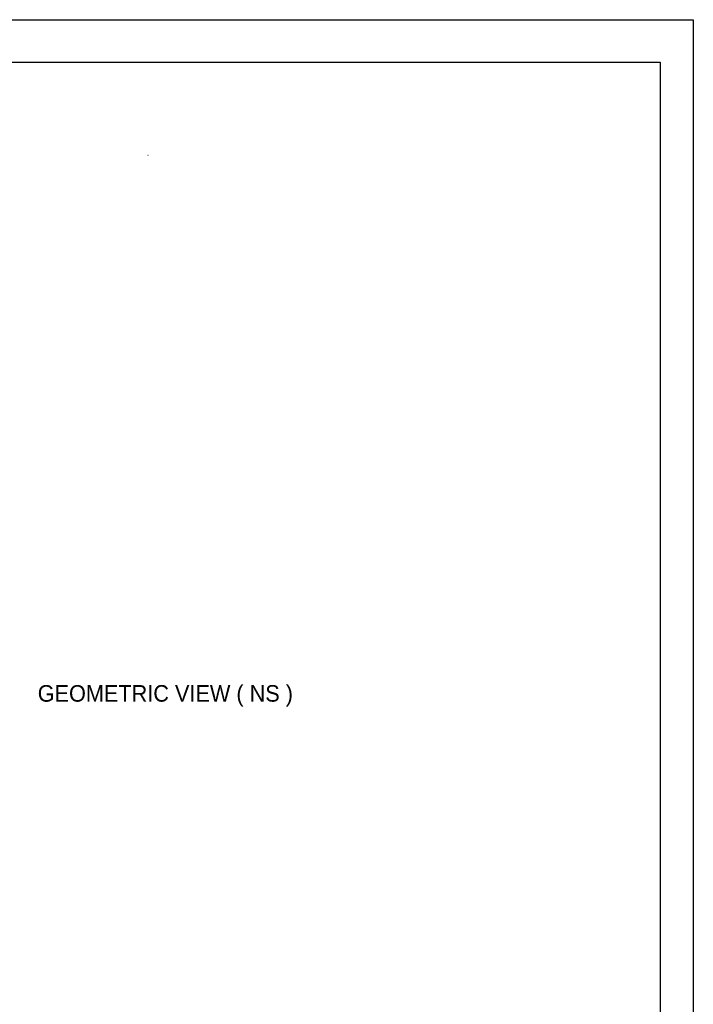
# Model space of a CAD drawing. Header units: millimetres. Extents: x 0 to 3370, y -35 to 2376.
# Tile 24 of 24: x 2795 to 3364, y 1544 to 2376. Entities that reach past the tile are written whole.
import ezdxf

# ---------------------------------------------------------------- set-up
doc = ezdxf.new("R2010")
doc.units = ezdxf.units.MM
doc.layers.add('ATA-TEXT', color=7, linetype='Continuous')
doc.styles.get("Standard").update_dxf_attribs({"font": 'gulim.ttc'})

# ---------------------------------------------------------------- blocks, each defined once
blk = doc.blocks.new('ata-Border-A1-002')
at = {"color": 253, "ltscale": 0.5}
for p, q in [((0, 594), (841, 594)), ((841, 594), (841, 0))]:
    blk.add_line(p, q, dxfattribs=at)
for p, q in [((7, 585), (834, 585)), ((834, 585), (834, 9))]:
    blk.add_line(p, q)

msp = doc.modelspace()

# ---------------------------------------------------------------- linework, layer by layer
msp.add_arc((2903.1511758, 2261.1307127), 0.25, 60, 120)
for major_axis, start_param, end_param in [((-0.125, 0.2165064), 5.4977871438, 6.2831853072), ((0.125, 0.2165064), 0, 0.7853981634)]:
    msp.add_ellipse((2903.1511758, 2261.1307127), major_axis=major_axis, ratio=0.5773502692, start_param=start_param, end_param=end_param)

# ---------------------------------------------------------------- block references
at = {"xscale": 4, "yscale": 4, "zscale": 4}
msp.add_blockref('ata-Border-A1-002', (0, 0), dxfattribs=at)

# ---------------------------------------------------------------- texts
at = {"layer": 'ATA-TEXT', "insert": (2809.9716885, 1795.5075837), "char_height": 14, "attachment_point": 7}
msp.add_mtext('GEOMETRIC VIEW ( NS )', dxfattribs=at)

doc.saveas('drawing.dxf')
